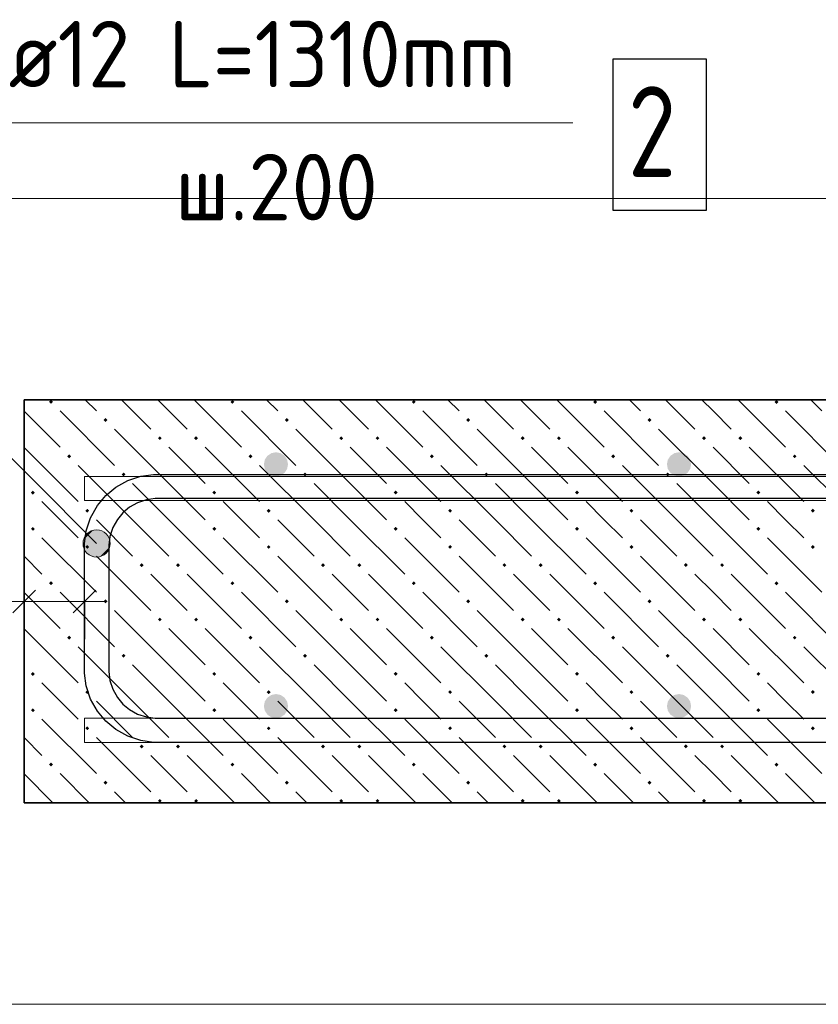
# Model space of a CAD drawing. Header units: millimetres. Extents: x 0 to 50400, y 0 to 35640.
# Tile 9 of 34: x 5533 to 8703, y 17470 to 21379. Entities that reach past the tile are written whole.
import ezdxf

# ---------------------------------------------------------------- set-up
doc = ezdxf.new("R2010")
doc.units = ezdxf.units.MM
for name, color, linetype, lineweight in [('Standard', 7, 'Continuous', 25), ('ЖБ Перекрытие верхний уровень', 7, 'Continuous', 35), ('Размерная линия_ общее', 7, 'Continuous', 13)]:
    doc.layers.add(name, color=color, linetype=linetype, lineweight=lineweight)
doc.layers.add('Обрамление П-обр. равн.', color=7, linetype='Continuous', lineweight=25, true_color=0x5f1e0f)
doc.layers.add('Фоновоя арматура Х1', color=7, linetype='Continuous', lineweight=18, true_color=0x656565)
doc.styles.add('ISOCPEUR', font='txt')

msp = doc.modelspace()

# ---------------------------------------------------------------- hatches: boundary and pattern name
at = {"layer": 'Standard', "linetype": 'Continuous', "lineweight": 13, "transparency": 33554687}
for points in [[(5800.3, 19261.2), (5852.2, 19351.3), (5786.5, 19285.6)], [(5786.5, 19285.6), (5852.2, 19351.3), (5824.7, 19351.3)], [(5786.5, 19285.6), (5824.7, 19351.3), (5786.5, 19313.1)], [(5786.5, 19313.1), (5824.7, 19351.3), (5800.3, 19337.5)], [(5800.3, 19261.2), (5876.7, 19337.5), (5852.2, 19351.3)], [(5824.7, 19247.4), (5876.7, 19337.5), (5800.3, 19261.2)], [(5824.7, 19247.4), (5890.4, 19313.1), (5876.7, 19337.5)], [(5852.2, 19247.4), (5890.4, 19313.1), (5824.7, 19247.4)], [(5852.2, 19247.4), (5890.4, 19285.6), (5890.4, 19313.1)], [(5890.4, 19285.6), (5852.2, 19247.4), (5876.7, 19261.2)]]:
    msp.add_hatch(color=7, dxfattribs=at).paths.add_polyline_path(points)
at = {"layer": 'ЖБ Перекрытие верхний уровень', "linetype": 'Continuous', "lineweight": 18, "transparency": 33554687}
for points in [[(5649.7, 19861.4), (5657.5, 19869.2), (5665.3, 19861.4), (5657.5, 19853.6)], [(6369.7, 19861.4), (6377.5, 19869.2), (6385.3, 19861.4), (6377.5, 19853.6)], [(7089.7, 19861.4), (7097.5, 19869.2), (7105.3, 19861.4), (7097.5, 19853.6)], [(7809.7, 19861.4), (7817.5, 19869.2), (7825.3, 19861.4), (7817.5, 19853.6)], [(8529.7, 19861.4), (8537.5, 19869.2), (8545.3, 19861.4), (8537.5, 19853.6)], [(5865.7, 19789.4), (5873.5, 19797.2), (5881.3, 19789.4), (5873.5, 19781.6)], [(6585.7, 19789.4), (6593.5, 19797.2), (6601.3, 19789.4), (6593.5, 19781.6)], [(7305.7, 19789.4), (7313.5, 19797.2), (7321.3, 19789.4), (7313.5, 19781.6)], [(8025.7, 19789.4), (8033.5, 19797.2), (8041.3, 19789.4), (8033.5, 19781.6)], [(6081.7, 19717.4), (6089.5, 19725.2), (6097.3, 19717.4), (6089.5, 19709.6)], [(6225.7, 19717.4), (6233.5, 19725.2), (6241.3, 19717.4), (6233.5, 19709.6)], [(6801.7, 19717.4), (6809.5, 19725.2), (6817.3, 19717.4), (6809.5, 19709.6)], [(6945.7, 19717.4), (6953.5, 19725.2), (6961.3, 19717.4), (6953.5, 19709.6)], [(7521.7, 19717.4), (7529.5, 19725.2), (7537.3, 19717.4), (7529.5, 19709.6)], [(7665.7, 19717.4), (7673.5, 19725.2), (7681.3, 19717.4), (7673.5, 19709.6)], [(8241.7, 19717.4), (8249.5, 19725.2), (8257.3, 19717.4), (8249.5, 19709.6)], [(8385.7, 19717.4), (8393.5, 19725.2), (8401.3, 19717.4), (8393.5, 19709.6)], [(5721.7, 19645.4), (5729.5, 19653.2), (5737.3, 19645.4), (5729.5, 19637.6)], [(6441.7, 19645.4), (6449.5, 19653.2), (6457.3, 19645.4), (6449.5, 19637.6)], [(7161.7, 19645.4), (7169.5, 19653.2), (7177.3, 19645.4), (7169.5, 19637.6)], [(7881.7, 19645.4), (7889.5, 19653.2), (7897.3, 19645.4), (7889.5, 19637.6)], [(8601.7, 19645.4), (8609.5, 19653.2), (8617.3, 19645.4), (8609.5, 19637.6)], [(5937.7, 19573.4), (5945.5, 19581.2), (5953.3, 19573.4), (5945.5, 19565.6)], [(6657.7, 19573.4), (6665.5, 19581.2), (6673.3, 19573.4), (6665.5, 19565.6)], [(7377.7, 19573.4), (7385.5, 19581.2), (7393.3, 19573.4), (7385.5, 19565.6)], [(8097.7, 19573.4), (8105.5, 19581.2), (8113.3, 19573.4), (8105.5, 19565.6)], [(5577.7, 19501.4), (5585.5, 19509.2), (5593.3, 19501.4), (5585.5, 19493.6)], [(6297.7, 19501.4), (6305.5, 19509.2), (6313.3, 19501.4), (6305.5, 19493.6)], [(7017.7, 19501.4), (7025.5, 19509.2), (7033.3, 19501.4), (7025.5, 19493.6)], [(7737.7, 19501.4), (7745.5, 19509.2), (7753.3, 19501.4), (7745.5, 19493.6)], [(8457.7, 19501.4), (8465.5, 19509.2), (8473.3, 19501.4), (8465.5, 19493.6)], [(5793.7, 19429.4), (5801.5, 19437.2), (5809.3, 19429.4), (5801.5, 19421.6)], [(6513.7, 19429.4), (6521.5, 19437.2), (6529.3, 19429.4), (6521.5, 19421.6)], [(7233.7, 19429.4), (7241.5, 19437.2), (7249.3, 19429.4), (7241.5, 19421.6)], [(7953.7, 19429.4), (7961.5, 19437.2), (7969.3, 19429.4), (7961.5, 19421.6)], [(8673.7, 19429.4), (8681.5, 19437.2), (8689.3, 19429.4), (8681.5, 19421.6)], [(5577.7, 19357.4), (5585.5, 19365.2), (5593.3, 19357.4), (5585.5, 19349.6)], [(6297.7, 19357.4), (6305.5, 19365.2), (6313.3, 19357.4), (6305.5, 19349.6)], [(7017.7, 19357.4), (7025.5, 19365.2), (7033.3, 19357.4), (7025.5, 19349.6)], [(7737.7, 19357.4), (7745.5, 19365.2), (7753.3, 19357.4), (7745.5, 19349.6)], [(8457.7, 19357.4), (8465.5, 19365.2), (8473.3, 19357.4), (8465.5, 19349.6)], [(5793.7, 19285.4), (5801.5, 19293.2), (5809.3, 19285.4), (5801.5, 19277.6)], [(6513.7, 19285.4), (6521.5, 19293.2), (6529.3, 19285.4), (6521.5, 19277.6)], [(7233.7, 19285.4), (7241.5, 19293.2), (7249.3, 19285.4), (7241.5, 19277.6)], [(7953.7, 19285.4), (7961.5, 19293.2), (7969.3, 19285.4), (7961.5, 19277.6)], [(8673.7, 19285.4), (8681.5, 19293.2), (8689.3, 19285.4), (8681.5, 19277.6)], [(6009.7, 19213.4), (6017.5, 19221.2), (6025.3, 19213.4), (6017.5, 19205.6)], [(6153.7, 19213.4), (6161.5, 19221.2), (6169.3, 19213.4), (6161.5, 19205.6)], [(6729.7, 19213.4), (6737.5, 19221.2), (6745.3, 19213.4), (6737.5, 19205.6)], [(6873.7, 19213.4), (6881.5, 19221.2), (6889.3, 19213.4), (6881.5, 19205.6)], [(7449.7, 19213.4), (7457.5, 19221.2), (7465.3, 19213.4), (7457.5, 19205.6)], [(7593.7, 19213.4), (7601.5, 19221.2), (7609.3, 19213.4), (7601.5, 19205.6)], [(8169.7, 19213.4), (8177.5, 19221.2), (8185.3, 19213.4), (8177.5, 19205.6)], [(8313.7, 19213.4), (8321.5, 19221.2), (8329.3, 19213.4), (8321.5, 19205.6)], [(5649.7, 19141.4), (5657.5, 19149.2), (5665.3, 19141.4), (5657.5, 19133.6)], [(6369.7, 19141.4), (6377.5, 19149.2), (6385.3, 19141.4), (6377.5, 19133.6)], [(7089.7, 19141.4), (7097.5, 19149.2), (7105.3, 19141.4), (7097.5, 19133.6)], [(7809.7, 19141.4), (7817.5, 19149.2), (7825.3, 19141.4), (7817.5, 19133.6)], [(8529.7, 19141.4), (8537.5, 19149.2), (8545.3, 19141.4), (8537.5, 19133.6)], [(5865.7, 19069.4), (5873.5, 19077.2), (5881.3, 19069.4), (5873.5, 19061.6)], [(6585.7, 19069.4), (6593.5, 19077.2), (6601.3, 19069.4), (6593.5, 19061.6)], [(7305.7, 19069.4), (7313.5, 19077.2), (7321.3, 19069.4), (7313.5, 19061.6)], [(8025.7, 19069.4), (8033.5, 19077.2), (8041.3, 19069.4), (8033.5, 19061.6)], [(6081.7, 18997.4), (6089.5, 19005.2), (6097.3, 18997.4), (6089.5, 18989.6)], [(6225.7, 18997.4), (6233.5, 19005.2), (6241.3, 18997.4), (6233.5, 18989.6)], [(6801.7, 18997.4), (6809.5, 19005.2), (6817.3, 18997.4), (6809.5, 18989.6)], [(6945.7, 18997.4), (6953.5, 19005.2), (6961.3, 18997.4), (6953.5, 18989.6)], [(7521.7, 18997.4), (7529.5, 19005.2), (7537.3, 18997.4), (7529.5, 18989.6)], [(7665.7, 18997.4), (7673.5, 19005.2), (7681.3, 18997.4), (7673.5, 18989.6)], [(8241.7, 18997.4), (8249.5, 19005.2), (8257.3, 18997.4), (8249.5, 18989.6)], [(8385.7, 18997.4), (8393.5, 19005.2), (8401.3, 18997.4), (8393.5, 18989.6)], [(5721.7, 18925.4), (5729.5, 18933.2), (5737.3, 18925.4), (5729.5, 18917.6)], [(6441.7, 18925.4), (6449.5, 18933.2), (6457.3, 18925.4), (6449.5, 18917.6)], [(7161.7, 18925.4), (7169.5, 18933.2), (7177.3, 18925.4), (7169.5, 18917.6)], [(7881.7, 18925.4), (7889.5, 18933.2), (7897.3, 18925.4), (7889.5, 18917.6)], [(8601.7, 18925.4), (8609.5, 18933.2), (8617.3, 18925.4), (8609.5, 18917.6)], [(5937.7, 18853.4), (5945.5, 18861.2), (5953.3, 18853.4), (5945.5, 18845.6)], [(6657.7, 18853.4), (6665.5, 18861.2), (6673.3, 18853.4), (6665.5, 18845.6)], [(7377.7, 18853.4), (7385.5, 18861.2), (7393.3, 18853.4), (7385.5, 18845.6)], [(8097.7, 18853.4), (8105.5, 18861.2), (8113.3, 18853.4), (8105.5, 18845.6)], [(5577.7, 18781.4), (5585.5, 18789.2), (5593.3, 18781.4), (5585.5, 18773.6)], [(6297.7, 18781.4), (6305.5, 18789.2), (6313.3, 18781.4), (6305.5, 18773.6)], [(7017.7, 18781.4), (7025.5, 18789.2), (7033.3, 18781.4), (7025.5, 18773.6)], [(7737.7, 18781.4), (7745.5, 18789.2), (7753.3, 18781.4), (7745.5, 18773.6)], [(8457.7, 18781.4), (8465.5, 18789.2), (8473.3, 18781.4), (8465.5, 18773.6)], [(5793.7, 18709.4), (5801.5, 18717.2), (5809.3, 18709.4), (5801.5, 18701.6)], [(6513.7, 18709.4), (6521.5, 18717.2), (6529.3, 18709.4), (6521.5, 18701.6)], [(7233.7, 18709.4), (7241.5, 18717.2), (7249.3, 18709.4), (7241.5, 18701.6)], [(7953.7, 18709.4), (7961.5, 18717.2), (7969.3, 18709.4), (7961.5, 18701.6)], [(8673.7, 18709.4), (8681.5, 18717.2), (8689.3, 18709.4), (8681.5, 18701.6)], [(5577.7, 18637.4), (5585.5, 18645.2), (5593.3, 18637.4), (5585.5, 18629.6)], [(6297.7, 18637.4), (6305.5, 18645.2), (6313.3, 18637.4), (6305.5, 18629.6)], [(7017.7, 18637.4), (7025.5, 18645.2), (7033.3, 18637.4), (7025.5, 18629.6)], [(7737.7, 18637.4), (7745.5, 18645.2), (7753.3, 18637.4), (7745.5, 18629.6)], [(8457.7, 18637.4), (8465.5, 18645.2), (8473.3, 18637.4), (8465.5, 18629.6)], [(5793.7, 18565.4), (5801.5, 18573.2), (5809.3, 18565.4), (5801.5, 18557.6)], [(6513.7, 18565.4), (6521.5, 18573.2), (6529.3, 18565.4), (6521.5, 18557.6)], [(7233.7, 18565.4), (7241.5, 18573.2), (7249.3, 18565.4), (7241.5, 18557.6)], [(7953.7, 18565.4), (7961.5, 18573.2), (7969.3, 18565.4), (7961.5, 18557.6)], [(8673.7, 18565.4), (8681.5, 18573.2), (8689.3, 18565.4), (8681.5, 18557.6)], [(6009.7, 18493.4), (6017.5, 18501.2), (6025.3, 18493.4), (6017.5, 18485.6)], [(6153.7, 18493.4), (6161.5, 18501.2), (6169.3, 18493.4), (6161.5, 18485.6)], [(6729.7, 18493.4), (6737.5, 18501.2), (6745.3, 18493.4), (6737.5, 18485.6)], [(6873.7, 18493.4), (6881.5, 18501.2), (6889.3, 18493.4), (6881.5, 18485.6)], [(7449.7, 18493.4), (7457.5, 18501.2), (7465.3, 18493.4), (7457.5, 18485.6)], [(7593.7, 18493.4), (7601.5, 18501.2), (7609.3, 18493.4), (7601.5, 18485.6)], [(8169.7, 18493.4), (8177.5, 18501.2), (8185.3, 18493.4), (8177.5, 18485.6)], [(8313.7, 18493.4), (8321.5, 18501.2), (8329.3, 18493.4), (8321.5, 18485.6)], [(5649.7, 18421.4), (5657.5, 18429.2), (5665.3, 18421.4), (5657.5, 18413.6)], [(6369.7, 18421.4), (6377.5, 18429.2), (6385.3, 18421.4), (6377.5, 18413.6)], [(7089.7, 18421.4), (7097.5, 18429.2), (7105.3, 18421.4), (7097.5, 18413.6)], [(7809.7, 18421.4), (7817.5, 18429.2), (7825.3, 18421.4), (7817.5, 18413.6)], [(8529.7, 18421.4), (8537.5, 18429.2), (8545.3, 18421.4), (8537.5, 18413.6)], [(5865.7, 18349.4), (5873.5, 18357.2), (5881.3, 18349.4), (5873.5, 18341.6)], [(6585.7, 18349.4), (6593.5, 18357.2), (6601.3, 18349.4), (6593.5, 18341.6)], [(7305.7, 18349.4), (7313.5, 18357.2), (7321.3, 18349.4), (7313.5, 18341.6)], [(8025.7, 18349.4), (8033.5, 18357.2), (8041.3, 18349.4), (8033.5, 18341.6)], [(6081.7, 18277.4), (6089.5, 18285.2), (6097.3, 18277.4), (6089.5, 18269.6)], [(6225.7, 18277.4), (6233.5, 18285.2), (6241.3, 18277.4), (6233.5, 18269.6)], [(6801.7, 18277.4), (6809.5, 18285.2), (6817.3, 18277.4), (6809.5, 18269.6)], [(6945.7, 18277.4), (6953.5, 18285.2), (6961.3, 18277.4), (6953.5, 18269.6)], [(7521.7, 18277.4), (7529.5, 18285.2), (7537.3, 18277.4), (7529.5, 18269.6)], [(7665.7, 18277.4), (7673.5, 18285.2), (7681.3, 18277.4), (7673.5, 18269.6)], [(8241.7, 18277.4), (8249.5, 18285.2), (8257.3, 18277.4), (8249.5, 18269.6)], [(8385.7, 18277.4), (8393.5, 18285.2), (8401.3, 18277.4), (8393.5, 18269.6)]]:
    msp.add_hatch(color=7, dxfattribs=at).paths.add_polyline_path(points, flags=16)
at = {"layer": 'Фоновоя арматура Х1', "linetype": 'Continuous', "lineweight": 18, "transparency": 33554687}
for points in [[(6598.5, 19613.6), (6594.8, 19631.9), (6584.4, 19647.5), (6568.8, 19657.9), (6550.5, 19661.6), (6532.1, 19657.9), (6516.5, 19647.5), (6506.1, 19631.9), (6502.5, 19613.6), (6506.1, 19595.2), (6516.5, 19579.6), (6532.1, 19569.2), (6550.5, 19565.6), (6568.8, 19569.2), (6584.4, 19579.6), (6594.8, 19595.2)], [(8198.5, 19613.6), (8194.8, 19631.9), (8184.4, 19647.5), (8168.8, 19657.9), (8150.5, 19661.6), (8132.1, 19657.9), (8116.5, 19647.5), (8106.1, 19631.9), (8102.5, 19613.6), (8106.1, 19595.2), (8116.5, 19579.6), (8132.1, 19569.2), (8150.5, 19565.6), (8168.8, 19569.2), (8184.4, 19579.6), (8194.8, 19595.2)], [(6598.5, 18653.6), (6594.8, 18671.9), (6584.4, 18687.5), (6568.8, 18697.9), (6550.5, 18701.6), (6532.1, 18697.9), (6516.5, 18687.5), (6506.1, 18671.9), (6502.5, 18653.6), (6506.1, 18635.2), (6516.5, 18619.6), (6532.1, 18609.2), (6550.5, 18605.6), (6568.8, 18609.2), (6584.4, 18619.6), (6594.8, 18635.2)], [(8198.5, 18653.6), (8194.8, 18671.9), (8184.4, 18687.5), (8168.8, 18697.9), (8150.5, 18701.6), (8132.1, 18697.9), (8116.5, 18687.5), (8106.1, 18671.9), (8102.5, 18653.6), (8106.1, 18635.2), (8116.5, 18619.6), (8132.1, 18609.2), (8150.5, 18605.6), (8168.8, 18609.2), (8184.4, 18619.6), (8194.8, 18635.2)]]:
    msp.add_hatch(color=7, dxfattribs=at).paths.add_polyline_path(points)

# ---------------------------------------------------------------- linework, layer by layer
at = {"layer": 'Standard', "color": 7, "linetype": 'Continuous', "lineweight": 13, "transparency": 33554687}
for p, q in [((5800.3, 19337.5), (5800.3, 19337.5)), ((5876.7, 19337.5), (5876.7, 19337.5)), ((5800.3, 19261.2), (5800.3, 19261.2)), ((5876.7, 19261.2), (5876.7, 19261.2)), ((5550.5, 19069.6), (5070.5, 19069.6))]:
    msp.add_line(p, q, dxfattribs=at)
msp.add_lwpolyline([(5838.5, 19299.4), (5329.4, 19808.5), (5329.4, 20969.6), (7729.4, 20969.6)], dxfattribs=at)
at = {"layer": 'Standard', "color": 254, "linetype": 'Continuous', "lineweight": 13, "true_color": 0xc4c4ff, "transparency": 33554687}
msp.add_lwpolyline([(4750.5, 17469.6), (15781.9, 17469.6), (15781.9, 20669.6), (4750.5, 20669.6), (4750.5, 17469.6)], dxfattribs=at)
at = {"layer": 'Standard', "color": 7, "linetype": 'Continuous', "lineweight": 13, "transparency": 33554687}
msp.add_circle((5838.5, 19299.4), 54, dxfattribs=at)
at = {"layer": 'ЖБ Перекрытие верхний уровень', "color": 7, "linetype": 'Continuous', "lineweight": 35, "transparency": 33554687}
for p, q in [((5550.5, 19869.6), (5550.5, 18269.6)), ((14981.9, 19869.6), (5550.5, 19869.6)), ((5550.5, 18269.6), (14981.9, 18269.6))]:
    msp.add_line(p, q, dxfattribs=at)
at = {"layer": 'ЖБ Перекрытие верхний уровень', "color": 9, "linetype": 'Continuous', "lineweight": 18, "true_color": 0xc7c7c7, "transparency": 33554687}
for p, q in [((5793.3, 19869.6), (5837.5, 19825.4)), ((5937.3, 19869.6), (6053.5, 19753.4)), ((6125.5, 19825.4), (6081.3, 19869.6)), ((6225.3, 19869.6), (6413.5, 19681.4)), ((6513.3, 19869.6), (6557.5, 19825.4)), ((6657.3, 19869.6), (6773.5, 19753.4)), ((6845.5, 19825.4), (6801.3, 19869.6)), ((6945.3, 19869.6), (7133.5, 19681.4)), ((7233.3, 19869.6), (7277.5, 19825.4)), ((7377.3, 19869.6), (7493.5, 19753.4)), ((7565.5, 19825.4), (7521.3, 19869.6)), ((7665.3, 19869.6), (7853.5, 19681.4)), ((7953.3, 19869.6), (7997.5, 19825.4)), ((8097.3, 19869.6), (8213.5, 19753.4)), ((8285.5, 19825.4), (8241.3, 19869.6)), ((8385.3, 19869.6), (8573.5, 19681.4)), ((8673.3, 19869.6), (8717.5, 19825.4)), ((5550.5, 19824.4), (5693.5, 19681.4)), ((5693.5, 19825.4), (5909.5, 19609.4)), ((6197.5, 19753.4), (6125.5, 19825.4)), ((6413.5, 19825.4), (6629.5, 19609.4)), ((6917.5, 19753.4), (6845.5, 19825.4)), ((7133.5, 19825.4), (7349.5, 19609.4)), ((7637.5, 19753.4), (7565.5, 19825.4)), ((7853.5, 19825.4), (8069.5, 19609.4)), ((8357.5, 19753.4), (8285.5, 19825.4)), ((8573.5, 19825.4), (8789.5, 19609.4)), ((6125.5, 19537.4), (5909.5, 19753.4)), ((6845.5, 19537.4), (6629.5, 19753.4)), ((7565.5, 19537.4), (7349.5, 19753.4)), ((8285.5, 19537.4), (8069.5, 19753.4)), ((5550.5, 19680.4), (5765.5, 19465.4)), ((6125.5, 19681.4), (6269.5, 19537.4)), ((6269.5, 19681.4), (6485.5, 19465.4)), ((6845.5, 19681.4), (6989.5, 19537.4)), ((6989.5, 19681.4), (7205.5, 19465.4)), ((7565.5, 19681.4), (7709.5, 19537.4)), ((7709.5, 19681.4), (7925.5, 19465.4)), ((8285.5, 19681.4), (8429.5, 19537.4)), ((8429.5, 19681.4), (8645.5, 19465.4)), ((5981.5, 19393.4), (5765.5, 19609.4)), ((6701.5, 19393.4), (6485.5, 19609.4)), ((7421.5, 19393.4), (7205.5, 19609.4)), ((8141.5, 19393.4), (7925.5, 19609.4)), ((8861.5, 19393.4), (8645.5, 19609.4)), ((5981.5, 19537.4), (6125.5, 19393.4)), ((6125.5, 19537.4), (6269.5, 19393.4)), ((6701.5, 19537.4), (6845.5, 19393.4)), ((6845.5, 19537.4), (6989.5, 19393.4)), ((7421.5, 19537.4), (7565.5, 19393.4)), ((7565.5, 19537.4), (7709.5, 19393.4)), ((8141.5, 19537.4), (8285.5, 19393.4)), ((8285.5, 19537.4), (8429.5, 19393.4)), ((5693.5, 19393.4), (5621.5, 19465.4)), ((6413.5, 19393.4), (6341.5, 19465.4)), ((7133.5, 19393.4), (7061.5, 19465.4)), ((7853.5, 19393.4), (7781.5, 19465.4)), ((8573.5, 19393.4), (8501.5, 19465.4)), ((5765.5, 19321.4), (5693.5, 19393.4)), ((5837.5, 19393.4), (5981.5, 19249.4)), ((5981.5, 19393.4), (6125.5, 19249.4)), ((6125.5, 19393.4), (6341.5, 19177.4)), ((6485.5, 19321.4), (6413.5, 19393.4)), ((6557.5, 19393.4), (6701.5, 19249.4)), ((6701.5, 19393.4), (6845.5, 19249.4)), ((6845.5, 19393.4), (7061.5, 19177.4)), ((7205.5, 19321.4), (7133.5, 19393.4)), ((7277.5, 19393.4), (7421.5, 19249.4)), ((7421.5, 19393.4), (7565.5, 19249.4)), ((7565.5, 19393.4), (7781.5, 19177.4)), ((7925.5, 19321.4), (7853.5, 19393.4)), ((7997.5, 19393.4), (8141.5, 19249.4)), ((8141.5, 19393.4), (8285.5, 19249.4)), ((8285.5, 19393.4), (8501.5, 19177.4)), ((8645.5, 19321.4), (8573.5, 19393.4)), ((5621.5, 19321.4), (5837.5, 19105.4)), ((6341.5, 19321.4), (6557.5, 19105.4)), ((7061.5, 19321.4), (7277.5, 19105.4)), ((7781.5, 19321.4), (7997.5, 19105.4)), ((8501.5, 19321.4), (8717.5, 19105.4)), ((5550.5, 19248.4), (5621.5, 19177.4)), ((5837.5, 19249.4), (6053.5, 19033.4)), ((6557.5, 19249.4), (6773.5, 19033.4)), ((7277.5, 19249.4), (7493.5, 19033.4)), ((7997.5, 19249.4), (8213.5, 19033.4)), ((6125.5, 19105.4), (6053.5, 19177.4)), ((6197.5, 19177.4), (6413.5, 18961.4)), ((6845.5, 19105.4), (6773.5, 19177.4)), ((6917.5, 19177.4), (7133.5, 18961.4)), ((7565.5, 19105.4), (7493.5, 19177.4)), ((7637.5, 19177.4), (7853.5, 18961.4)), ((8285.5, 19105.4), (8213.5, 19177.4)), ((8357.5, 19177.4), (8573.5, 18961.4)), ((5550.5, 19104.4), (5693.5, 18961.4)), ((5693.5, 19105.4), (5909.5, 18889.4)), ((6197.5, 19033.4), (6125.5, 19105.4)), ((6413.5, 19105.4), (6629.5, 18889.4)), ((6917.5, 19033.4), (6845.5, 19105.4)), ((7133.5, 19105.4), (7349.5, 18889.4)), ((7637.5, 19033.4), (7565.5, 19105.4)), ((7853.5, 19105.4), (8069.5, 18889.4)), ((8357.5, 19033.4), (8285.5, 19105.4)), ((8573.5, 19105.4), (8789.5, 18889.4)), ((6125.5, 18817.4), (5909.5, 19033.4)), ((6845.5, 18817.4), (6629.5, 19033.4)), ((7565.5, 18817.4), (7349.5, 19033.4)), ((8285.5, 18817.4), (8069.5, 19033.4)), ((6125.5, 18961.4), (6269.5, 18817.4)), ((6269.5, 18961.4), (6485.5, 18745.4)), ((6845.5, 18961.4), (6989.5, 18817.4)), ((6989.5, 18961.4), (7205.5, 18745.4)), ((7565.5, 18961.4), (7709.5, 18817.4)), ((7709.5, 18961.4), (7925.5, 18745.4)), ((8285.5, 18961.4), (8429.5, 18817.4)), ((8429.5, 18961.4), (8645.5, 18745.4)), ((5550.5, 18960.4), (5765.5, 18745.4)), ((5981.5, 18673.4), (5765.5, 18889.4)), ((6701.5, 18673.4), (6485.5, 18889.4)), ((7421.5, 18673.4), (7205.5, 18889.4)), ((8141.5, 18673.4), (7925.5, 18889.4)), ((8861.5, 18673.4), (8645.5, 18889.4)), ((5981.5, 18817.4), (6125.5, 18673.4)), ((6125.5, 18817.4), (6269.5, 18673.4)), ((6701.5, 18817.4), (6845.5, 18673.4)), ((6845.5, 18817.4), (6989.5, 18673.4)), ((7421.5, 18817.4), (7565.5, 18673.4)), ((7565.5, 18817.4), (7709.5, 18673.4)), ((8141.5, 18817.4), (8285.5, 18673.4)), ((8285.5, 18817.4), (8429.5, 18673.4)), ((5693.5, 18673.4), (5621.5, 18745.4)), ((6413.5, 18673.4), (6341.5, 18745.4)), ((7133.5, 18673.4), (7061.5, 18745.4)), ((7853.5, 18673.4), (7781.5, 18745.4)), ((8573.5, 18673.4), (8501.5, 18745.4)), ((5765.5, 18601.4), (5693.5, 18673.4)), ((5837.5, 18673.4), (5981.5, 18529.4)), ((5981.5, 18673.4), (6125.5, 18529.4)), ((6125.5, 18673.4), (6341.5, 18457.4)), ((6485.5, 18601.4), (6413.5, 18673.4)), ((6557.5, 18673.4), (6701.5, 18529.4)), ((6701.5, 18673.4), (6845.5, 18529.4)), ((6845.5, 18673.4), (7061.5, 18457.4)), ((7205.5, 18601.4), (7133.5, 18673.4)), ((7277.5, 18673.4), (7421.5, 18529.4)), ((7421.5, 18673.4), (7565.5, 18529.4)), ((7565.5, 18673.4), (7781.5, 18457.4)), ((7925.5, 18601.4), (7853.5, 18673.4)), ((7997.5, 18673.4), (8141.5, 18529.4)), ((8141.5, 18673.4), (8285.5, 18529.4)), ((8285.5, 18673.4), (8501.5, 18457.4)), ((8645.5, 18601.4), (8573.5, 18673.4)), ((5621.5, 18601.4), (5837.5, 18385.4)), ((6341.5, 18601.4), (6557.5, 18385.4)), ((7061.5, 18601.4), (7277.5, 18385.4)), ((7781.5, 18601.4), (7997.5, 18385.4)), ((8501.5, 18601.4), (8717.5, 18385.4)), ((5550.5, 18528.4), (5621.5, 18457.4)), ((5837.5, 18529.4), (6053.5, 18313.4)), ((6557.5, 18529.4), (6773.5, 18313.4)), ((7277.5, 18529.4), (7493.5, 18313.4)), ((7997.5, 18529.4), (8213.5, 18313.4)), ((6125.5, 18385.4), (6053.5, 18457.4)), ((6197.5, 18457.4), (6385.3, 18269.6)), ((6845.5, 18385.4), (6773.5, 18457.4)), ((6917.5, 18457.4), (7105.3, 18269.6)), ((7565.5, 18385.4), (7493.5, 18457.4)), ((7637.5, 18457.4), (7825.3, 18269.6)), ((8285.5, 18385.4), (8213.5, 18457.4)), ((8357.5, 18457.4), (8545.3, 18269.6)), ((5550.5, 18384.4), (5665.3, 18269.6)), ((5693.5, 18385.4), (5809.3, 18269.6)), ((6197.5, 18313.4), (6125.5, 18385.4)), ((6413.5, 18385.4), (6529.3, 18269.6)), ((6917.5, 18313.4), (6845.5, 18385.4)), ((7133.5, 18385.4), (7249.3, 18269.6)), ((7637.5, 18313.4), (7565.5, 18385.4)), ((7853.5, 18385.4), (7969.3, 18269.6)), ((8357.5, 18313.4), (8285.5, 18385.4)), ((8573.5, 18385.4), (8689.3, 18269.6)), ((5953.3, 18269.6), (5909.5, 18313.4)), ((6673.3, 18269.6), (6629.5, 18313.4)), ((7393.3, 18269.6), (7349.5, 18313.4)), ((8113.3, 18269.6), (8069.5, 18313.4))]:
    msp.add_line(p, q, dxfattribs=at)
at = {"layer": 'Обрамление П-обр. равн.', "color": 7, "linetype": 'Continuous', "lineweight": 25, "transparency": 33554687}
msp.add_lwpolyline([(7887.6, 20622.5), (8259.6, 20622.5), (8259.6, 21222.5), (7887.6, 21222.5), (7887.6, 20622.5)], dxfattribs=at)
at = {"layer": 'Обрамление П-обр. равн.', "color": 38, "linetype": 'Continuous', "lineweight": 25, "true_color": 0x5f1e0f, "transparency": 33554687}
for points in [[(10686.5, 18509.6), (6064.7, 18509.6), (6014.6, 18516.5), (5962.4, 18533.8), (5914.3, 18560.7), (5874.7, 18593.8), (5841.6, 18633.4), (5814.7, 18681.5), (5797.4, 18733.7), (5790.5, 18783.8), (5790.5, 19299.4), (5797.4, 19349.4), (5814.7, 19401.7), (5841.6, 19449.7), (5874.7, 19489.4), (5914.3, 19522.5), (5962.4, 19549.4), (6014.6, 19566.6), (6064.7, 19573.6), (10686.5, 19573.6)], [(10686.5, 18509.6), (6064.7, 18509.6), (6014.6, 18516.5), (5962.4, 18533.8), (5914.3, 18560.7), (5874.7, 18593.8), (5841.6, 18633.4), (5814.7, 18681.5), (5797.4, 18733.7), (5790.5, 18783.8), (5790.5, 19299.4), (5797.4, 19349.4), (5814.7, 19401.7), (5841.6, 19449.7), (5874.7, 19489.4), (5914.3, 19522.5), (5962.4, 19549.4), (6014.6, 19566.6), (6064.7, 19573.6), (10686.5, 19573.6)], [(10686.5, 18509.6), (6064.7, 18509.6), (6014.6, 18516.5), (5962.4, 18533.8), (5914.3, 18560.7), (5874.7, 18593.8), (5841.6, 18633.4), (5814.7, 18681.5), (5797.4, 18733.7), (5790.5, 18783.8), (5790.5, 19299.4), (5797.4, 19349.4), (5814.7, 19401.7), (5841.6, 19449.7), (5874.7, 19489.4), (5914.3, 19522.5), (5962.4, 19549.4), (6014.6, 19566.6), (6064.7, 19573.6), (10686.5, 19573.6)], [(10686.5, 19477.6), (6071.3, 19477.6), (6036.4, 19472.7), (6001.2, 19461.1), (5969, 19443.1), (5942.8, 19421.2), (5921, 19395), (5902.9, 19362.8), (5891.3, 19327.6), (5886.5, 19292.7), (5886.5, 18790.4), (5891.3, 18755.5), (5902.9, 18720.4), (5921, 18688.1), (5942.8, 18661.9), (5969, 18640.1), (6001.2, 18622), (6036.4, 18610.4), (6071.3, 18605.6), (10686.5, 18605.6)], [(10686.5, 19477.6), (6071.3, 19477.6), (6036.4, 19472.7), (6001.2, 19461.1), (5969, 19443.1), (5942.8, 19421.2), (5921, 19395), (5902.9, 19362.8), (5891.3, 19327.6), (5886.5, 19292.7), (5886.5, 18790.4), (5891.3, 18755.5), (5902.9, 18720.4), (5921, 18688.1), (5942.8, 18661.9), (5969, 18640.1), (6001.2, 18622), (6036.4, 18610.4), (6071.3, 18605.6), (10686.5, 18605.6)], [(10686.5, 19477.6), (6071.3, 19477.6), (6036.4, 19472.7), (6001.2, 19461.1), (5969, 19443.1), (5942.8, 19421.2), (5921, 19395), (5902.9, 19362.8), (5891.3, 19327.6), (5886.5, 19292.7), (5886.5, 18790.4), (5891.3, 18755.5), (5902.9, 18720.4), (5921, 18688.1), (5942.8, 18661.9), (5969, 18640.1), (6001.2, 18622), (6036.4, 18610.4), (6071.3, 18605.6), (10686.5, 18605.6)]]:
    msp.add_lwpolyline(points, dxfattribs=at)
at = {"layer": 'Размерная линия_ общее', "color": 253, "linetype": 'Continuous', "lineweight": -3, "true_color": 0xa0a0a0, "transparency": 33554687}
for p, q in [((5550.5, 19069.6), (5550.5, 19219.6)), ((5790.5, 19069.6), (5790.5, 19219.6)), ((5550.5, 19069.6), (5550.5, 18919.6)), ((5790.5, 19069.6), (5790.5, 18919.6))]:
    msp.add_line(p, q, dxfattribs=at)
at = {"layer": 'Размерная линия_ общее', "color": 7, "linetype": 'Continuous', "lineweight": 25, "transparency": 33554687}
for p, q in [((5595.5, 19114.6), (5505.5, 19024.6)), ((5835.5, 19114.6), (5745.5, 19024.6))]:
    msp.add_line(p, q, dxfattribs=at)
at = {"layer": 'Размерная линия_ общее', "color": 7, "linetype": 'Continuous', "lineweight": 13, "transparency": 33554687}
for p, q in [((5550.5, 19069.6), (5460.5, 19069.6)), ((5790.5, 19069.6), (5550.5, 19069.6)), ((5790.5, 19069.6), (5880.5, 19069.6))]:
    msp.add_line(p, q, dxfattribs=at)
at = {"layer": 'Фоновоя арматура Х1', "color": 251, "linetype": 'Continuous', "lineweight": 18, "true_color": 0x656565, "transparency": 33554687}
for points in [[(5790.5, 19565.6), (15029.9, 19565.6), (15029.9, 19469.6), (5790.5, 19469.6), (5790.5, 19565.6)], [(5790.5, 19565.6), (15029.9, 19565.6), (15029.9, 19469.6), (5790.5, 19469.6), (5790.5, 19565.6)], [(5790.5, 19565.6), (15029.9, 19565.6), (15029.9, 19469.6), (5790.5, 19469.6), (5790.5, 19565.6)], [(5790.5, 18605.6), (15029.9, 18605.6), (15029.9, 18509.6), (5790.5, 18509.6), (5790.5, 18605.6)], [(5790.5, 18605.6), (15029.9, 18605.6), (15029.9, 18509.6), (5790.5, 18509.6), (5790.5, 18605.6)], [(5790.5, 18605.6), (15029.9, 18605.6), (15029.9, 18509.6), (5790.5, 18509.6), (5790.5, 18605.6)]]:
    msp.add_lwpolyline(points, dxfattribs=at)

# ---------------------------------------------------------------- texts
at = {"layer": 'Обрамление П-обр. равн.', "color": 7, "linetype": 'Continuous', "lineweight": 13, "transparency": 33554687, "attachment_point": 7, "style": 'ISOCPEUR'}
for s, insert, char_height, width in [('\\W0.92;ø12 L=1310mm ', (5489.4, 21110.3), 264, 2469.884), ('\\W0.78;2', (7947.6, 20754.5), 360, 391.688), ('\\W0.95;ш.200 ', (6149.4, 20582.4), 264, 1154.555)]:
    msp.add_mtext(s, dxfattribs=dict(at, insert=insert, char_height=char_height, width=width))

doc.saveas('drawing.dxf')
